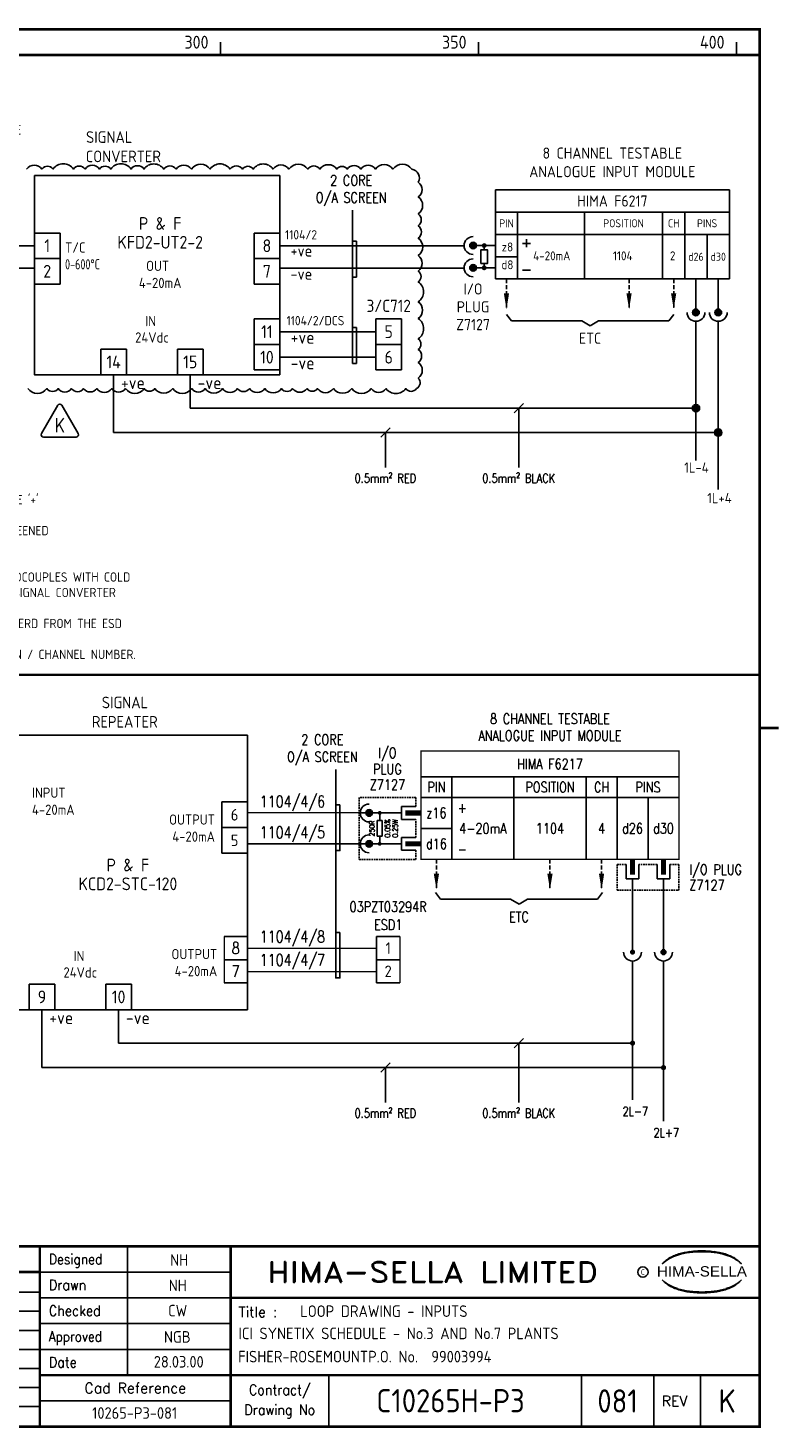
# Model space of a CAD drawing. Extents: x 14 to 408, y 0 to 275.
# Tile 2 of 2: x 263 to 408, y 0 to 272. Entities that reach past the tile are written whole.
import ezdxf
from ezdxf.enums import TextEntityAlignment as Align

# ---------------------------------------------------------------- set-up
doc = ezdxf.new("R2010")
doc.units = 0
doc.header["$LTSCALE"] = 0.25
doc.header["$MEASUREMENT"] = 0
doc.linetypes.add('HIDDEN2', pattern=[4.7625, 3.175, -1.5875])
doc.layers.get('0').update_dxf_attribs({"color": 41, "linetype": 'CONTINUOUS'})
for name, color, linetype in [('00-DRG_FRAME', 12, 'CONTINUOUS'), ('01-DRAW', 7, 'CONTINUOUS'), ('02-TEXT', 2, 'CONTINUOUS'), ('051-TEXT', 2, 'CONTINUOUS'), ('117-TEXT', 2, 'CONTINUOUS'), ('DES', 2, 'CONTINUOUS'), ('DIM', 3, 'CONTINUOUS'), ('LAB', 2, 'CONTINUOUS'), ('RACK', 2, 'CONTINUOUS'), ('SLOT', 2, 'CONTINUOUS'), ('SNA', 2, 'CONTINUOUS'), ('TEXT', 2, 'CONTINUOUS'), ('TPOL', 3, 'CONTINUOUS'), ('XR_FUNCTION', 2, 'CONTINUOUS'), ('XR_MAIN', 2, 'CONTINUOUS')]:
    doc.layers.add(name, color=color, linetype=linetype)
doc.styles.add('ARIAL', font='arial.ttf', dxfattribs={"height": 2.5})
doc.styles.add('CROSSREF', font='romans.shx', dxfattribs={"width": 0.8, "height": 2})
doc.styles.add('FUNCTION', font='ROMANS.shx', dxfattribs={"width": 0.8, "height": 2.5})
doc.styles.add('ISO', font='iso.shx')
doc.styles.add('PINS', font='romans.shx', dxfattribs={"width": 0.8, "height": 2})
doc.styles.add('RACK', font='ROMANS.shx', dxfattribs={"width": 0.8, "height": 2.5})
doc.styles.add('ROMAND', font='ROMAND')
doc.styles.add('ROMANS', font='romans.shx', dxfattribs={"width": 0.8})
doc.styles.add('SLOT', font='romans.shx', dxfattribs={"width": 0.8, "height": 2})
doc.styles.add('SYMBOL', font='romans.shx', dxfattribs={"width": 0.8})

# ---------------------------------------------------------------- blocks, each defined once
blk = doc.blocks.new('A3-REVA')
at = {"layer": '051-TEXT', "style": 'ISO'}
for tag, p in [('DESIGNED', (292.01, 31.7)), ('A', (117.73, 27.28)), ('DES', (127.73, 27.28)), ('DRN', (137.73, 27.28)), ('CHKD', (147.73, 27.28)), ('APPD', (157.73, 27.28)), ('DATE', (256, 27.28)), ('DRAWN', (291.72, 26.77)), ('CHECKED', (291.72, 21.89)), ('APPD', (291.65, 16.79)), ('DATE', (291.92, 11.96))]:
    blk.add_attdef(tag, text='', height=2.25, dxfattribs=at).set_placement(p, align=Align.CENTER)
blk.add_attdef('DESCRIPTION', (165.03, 27.28), '', height=2.25, dxfattribs=at)
blk = doc.blocks.new('A3-TITLE')
at = {"layer": '051-TEXT', "style": 'ISO'}
blk.add_attdef('TITLE_1', (315.46, 21.78), '', height=2.25, dxfattribs=at)
for tag, p in [('DRGNO', (376.96, 3.24)), ('REV.', (398.2, 3.24))]:
    blk.add_attdef(tag, text='', height=4.5, dxfattribs=at).set_placement(p, align=Align.CENTER)
blk = doc.blocks.new('DOT')
for radius in [0.75, 0.65, 0.55, 0.45, 0.35, 0.25, 0.15, 0.05]:
    blk.add_circle((0, 0), radius)
blk = doc.blocks.new('A3-CONTRACT')
at = {"layer": '051-TEXT', "color": 41, "style": 'ISO'}
for tag, height, p in [('SCALE', 2.25, (106.71, 31.82)), ('DIMS', 2.25, (106.71, 26.8)), ('CONTRACT', 4.5, (344.94, 3.1)), ('CAD-REF', 2.25, (283.73, 1.84))]:
    blk.add_attdef(tag, text='', height=height, dxfattribs=at).set_placement(p, align=Align.CENTER)
for tag, p in [('TITLE_2', (303.86, 17.28)), ('TITLE_3', (303.79, 12.78))]:
    blk.add_attdef(tag, p, '', height=2.25, dxfattribs=at)
blk = doc.blocks.new('F6217-04')
for p, q in [((50, 7), (0, 7)), ((6, 7), (6, -9)), ((18, 7), (18, -9)), ((32, 7), (32, -9)), ((38, 7), (38, -9)), ((50, 3), (0, 3)), ((44, 3), (44, -9)), ((-3.75, 0), (-12, 0)), ((-8, 0), (-8, -1.5)), ((-3.75, 1.25), (-3.75, -1.25)), ((-1, 1.25), (-3.75, 1.25)), ((-8.5, -4.5), (-8.5, -1.5)), ((-8.5, -1.5), (-7.5, -1.5)), ((-7.5, -1.5), (-7.5, -4.5)), ((-3.75, -1.25), (-1, -1.25)), ((-7.5, -4.5), (-8.5, -4.5)), ((-8, -4.5), (-8, -6)), ((-3.75, -4.75), (-3.75, -7.25)), ((-1, -4.75), (-3.75, -4.75)), ((6, -3), (0, -3)), ((-3.75, -6), (-12, -6)), ((-3.75, -7.25), (-1, -7.25)), ((39.75, -10), (39.75, -12.75)), ((42.25, -12.75), (42.25, -10)), ((45.75, -10), (45.75, -12.75)), ((48.25, -12.75), (48.25, -10)), ((39.75, -12.75), (42.25, -12.75)), ((41, -12.75), (41, -15)), ((45.75, -12.75), (48.25, -12.75)), ((47, -12.75), (47, -15))]:
    blk.add_line(p, q)
at = {"const_width": 0.3}
blk.add_lwpolyline([(50, -9), (0, -9), (0, 12), (50, 12)], close=True, dxfattribs=at)
at = {"color": 3, "linetype": 'HIDDEN2', "ltscale": 0.4}
for points in [[(-1, 1.25), (-1, 3), (-12, 3), (-12, -9), (-1, -9), (-1, -7.25)], [(-1, -4.75), (-1, -1.25)], [(39.75, -10), (38, -10), (38, -15), (50, -15), (50, -10), (48.25, -10)], [(45.75, -10), (42.25, -10)]]:
    blk.add_lwpolyline(points, dxfattribs=at)
at = {"const_width": 0.375}
for points in [[(-8.19, 0, 1), (-7.81, 0, 1)], [(-8.19, -6, 1), (-7.81, -6, 1)]]:
    blk.add_lwpolyline(points, format="xyb", close=True, dxfattribs=at)
blk.add_lwpolyline([(-3, 0, 1, 1, 0), (0, 0, 0.5, 0.5, 0)], format="xyseb")
at = {"const_width": 1}
for points in [[(-3, -6), (0, -6)], [(41, -12), (41, -9)], [(47, -12), (47, -9)]]:
    blk.add_lwpolyline(points, dxfattribs=at)
at = {"layer": 'DES', "style": 'PINS', "width": 0.8, "flags": 1}
blk.add_attdef('DES1', (53, 6), '', height=1.5, dxfattribs=at)
at = {"layer": 'LAB', "style": 'PINS', "width": 0.8, "flags": 1}
blk.add_attdef('LAB1', text='', height=1.5, dxfattribs=at).set_placement((53, -5.5), align=Align.MIDDLE_LEFT)
at = {"layer": 'RACK', "style": 'RACK', "width": 0.8}
blk.add_attdef('SLOT', text='', height=2, dxfattribs=at).set_placement((25, -3), align=Align.MIDDLE)
at = {"layer": 'SLOT', "style": 'SLOT', "width": 0.8}
blk.add_attdef('ADD1', text='', height=2, dxfattribs=at).set_placement((35, -3), align=Align.MIDDLE)
at = {"layer": 'SNA', "style": 'SYMBOL', "width": 0.8, "flags": 1}
blk.add_attdef('SNA', (53, 0), '', height=1.5, dxfattribs=at)
at = {"layer": 'TEXT', "style": 'ROMANS', "width": 0.8}
for s, p in [('8 CHANNEL TESTABLE', (25, 17.25)), ('ANALOGUE INPUT MODULE', (25, 14))]:
    blk.add_text(s, height=2, dxfattribs=at).set_placement(p, align=Align.CENTER)
for s, p in [('I/O', (-6.5, 11.5)), ('PLUG', (-6.5, 8.5)), ('HIMA F6217', (25, 9.5)), ('Z7127', (-6.5, 5.5)), ('PIN', (3, 5)), ('POSITION', (25, 5)), ('CH', (35, 5)), ('PINS', (44, 5)), ('z16', (3, 0)), ('+', (8, 1)), ('d26', (41, -3)), ('d30', (47, -3)), ('d16', (3, -6)), ('-', (8, -7))]:
    blk.add_text(s, height=2, dxfattribs=at).set_placement(p, align=Align.MIDDLE)
at = {"layer": 'TEXT', "color": 3, "style": 'ROMANS', "width": 0.8}
for s, p in [('250R', (-9.5, -3)), ('0.05%', (-6.5, -3)), ('0.25W', (-5, -3))]:
    blk.add_text(s, height=1, rotation=90, dxfattribs=at).set_placement(p, align=Align.MIDDLE)
at = {"layer": 'TEXT', "style": 'ROMANS', "width": 0.8}
for s, p in [('I/O PLUG', (52, -11)), ('Z7127', (52, -14))]:
    blk.add_text(s, height=2, dxfattribs=at).set_placement(p, align=Align.MIDDLE_LEFT)
at = {"layer": 'TEXT', "style": 'RACK', "width": 0.8}
blk.add_attdef('SIGNAL', text='', height=2, dxfattribs=at).set_placement((12, -3), align=Align.MIDDLE)
at = {"layer": 'TPOL', "style": 'PINS', "width": 0.8, "flags": 1}
for tag, p in [('CN2', (-12, 0)), ('CN3', (-12, -6))]:
    blk.add_attdef(tag, text='', height=1, dxfattribs=at).set_placement(p, align=Align.MIDDLE_LEFT)
at = {"layer": 'TPOL', "color": 2, "style": 'PINS', "width": 0.8}
blk.add_attdef('CN1', text='', height=2, dxfattribs=at).set_placement((3, 0), align=Align.MIDDLE)
at = {"layer": 'TPOL', "style": 'PINS', "width": 0.8, "flags": 1}
for tag, p in [('CN4', (41, -15)), ('CN5', (47, -15))]:
    blk.add_attdef(tag, text='', height=1, dxfattribs=at).set_placement(p, align=Align.BOTTOM_CENTER)
at = {"layer": 'XR_FUNCTION', "style": 'FUNCTION', "width": 0.8, "flags": 1}
blk.add_attdef('XR_FUNCTION', (53, 2), '', height=1.5, dxfattribs=at)
at = {"layer": 'XR_MAIN', "style": 'CROSSREF', "width": 0.8, "flags": 1}
blk.add_attdef('XR_MAIN', (53, -4), '', height=1.5, dxfattribs=at)

msp = doc.modelspace()

# ---------------------------------------------------------------- linework, layer by layer
at = {"color": 6}
msp.add_lwpolyline([(262.43, 244.39, -0.520567), (265.42, 244.39, -0.520567), (267.56, 244.39, -0.520567), (271.52, 244.39, -0.520567), (273.76, 244.39, -0.520567), (276.56, 244.39, -0.520567), (278.75, 244.39, -0.520567), (282.67, 244.39, -0.520567), (285.19, 244.39, -0.520567), (289, 244.39, -0.520567), (291.42, 244.39, -0.520567), (294.38, 244.39, -0.520567), (297.99, 244.39, -0.520567), (301.85, 244.39, -0.520567), (304.29, 244.39, -0.520567), (306.37, 244.39, -0.520567), (310.18, 244.39, -0.520567), (313.27, 244.39, -0.520567), (316.93, 244.39, -0.520567), (319.28, 244.39, -0.520567), (322.55, 244.39, -0.520567), (324.58, 244.39, -0.520567), (327.21, 244.39, -0.520567), (330.04, 244.39, -0.520567), (333.43, 244.39, -0.520567), (337.09, 244.39, -0.520567), (338.33, 241.83, -0.520567), (338.33, 238.98, -0.520567), (338.33, 235.69, -0.520567), (338.33, 233.41, -0.520567), (338.33, 230.98, -0.520567), (338.33, 227.61, -0.520567), (338.33, 224.62, -0.520567), (338.33, 222.52, -0.520567), (338.33, 218.63, -0.520567), (338.33, 215.42, -0.520567), (338.33, 211.45, -0.520567), (338.33, 209.42, -0.520567), (338.33, 206.89, -0.520567), (338.33, 203.86, -0.520567), (337.99, 201.83, -0.520567), (335.9, 201.83, -0.520567), (332.1, 201.83, -0.520567), (329.22, 201.83, -0.520567), (325.45, 201.83, -0.520567), (321.9, 201.83, -0.520567), (318.8, 201.83, -0.520567), (316.78, 201.83, -0.520567), (313.99, 201.83, -0.520567), (311.83, 201.83, -0.520567), (308.61, 201.83, -0.520567), (305.61, 201.83, -0.520567), (303.31, 201.83, -0.520567), (300.4, 201.83, -0.520567), (297.03, 201.83, -0.520567), (294.44, 201.83, -0.520567), (290.76, 201.83, -0.520567), (287.26, 201.83, -0.520567), (285.23, 201.83, -0.520567), (281.61, 201.83, -0.520567), (278.94, 201.83, -0.520567), (276.04, 201.83, -0.520567), (273.49, 201.83, -0.520567), (271.15, 201.83, -0.520567), (268.57, 201.83, -0.520567), (266.36, 201.83, -0.520567), (262.69, 201.83, -0.520567)], format="xyb", dxfattribs=at)
at = {"layer": '00-DRG_FRAME'}
for p, q in [((300, 266.5), (300, 269)), ((350, 266.5), (350, 269)), ((400, 266.5), (400, 269)), ((282, 35.5), (282, 10.5)), ((265, 30.5), (302, 30.5)), ((265, 26.59), (112.7, 26.59)), ((302, 25.5), (265, 25.5)), ((265, 22.89), (112.7, 22.89)), ((265, 19.19), (112.7, 19.19)), ((265, 20.5), (302, 20.5)), ((265, 15.49), (112.7, 15.49)), ((302, 15.5), (265, 15.5)), ((265, 11.79), (112.7, 11.79)), ((321, 10.5), (321, 0.5)), ((370, 10.5), (370, 0.5)), ((384, 0.5), (384, 10.5)), ((393, 10.5), (393, 0.5)), ((265, 8.09), (112.7, 8.09)), ((302, 5.5), (265, 5.5)), ((265, 4.39), (112.7, 4.39))]:
    msp.add_line(p, q, dxfattribs=at)
at = {"layer": '00-DRG_FRAME', "color": 0}
for p, q in [((335.08, 215.34), (335.08, 205.44)), ((311.48, 212.86), (330.13, 212.86)), ((311.48, 207.91), (330.13, 207.91)), ((279.3, 193.29), (279.3, 204.52)), ((294.15, 198.04), (294.15, 204.52)), ((265.42, 70.14), (265.42, 81.37)), ((280.27, 74.89), (280.27, 81.37))]:
    msp.add_line(p, q, dxfattribs=at)
at = {"layer": '00-DRG_FRAME', "const_width": 0.5}
msp.add_lwpolyline([(14.5, 0.5), (404.5, 0.5), (404.5, 271.5), (14.5, 271.5)], close=True, dxfattribs=at)
for points in [[(14.5, 266.5), (404.5, 266.5)], [(14.5, 146.31), (404.5, 146.31)], [(404.5, 136), (408.18, 136)], [(404.5, 35.5), (14.5, 35.5)], [(265, 35.5), (265, 0.5)], [(302, 0.5), (302, 35.5)], [(265, 30.5), (72.5, 30.5)], [(404.5, 25.5), (302, 25.5)], [(265, 10.5), (404.5, 10.5)]]:
    msp.add_lwpolyline(points, dxfattribs=at)
at = {"layer": '00-DRG_FRAME', "color": 3}
msp.add_circle((381.88, 30.5), 1, dxfattribs=at)
for centre, radius, start, end in [((390.6, 26.83), 7.24, 106.0532, 133.5024), ((390.11, 28.1), 5.98, 122.244, 131.6154), ((389.75, 28.78), 5.21, 111.8206, 122.8668), ((391.78, 24.7), 9.76, 107.5931, 113.9452), ((393.1, 18.5), 15.94, 89.2698, 106.3911), ((392.1, 23.52), 10.99, 96.0146, 107.3203), ((393.29, 16.31), 18.28, 92.8917, 97.3734), ((393.24, 18.86), 15.73, 89.7805, 93.1738), ((393.36, 18.86), 15.73, 86.8262, 90.2195), ((393.51, 18.5), 15.94, 73.6089, 90.7302), ((393.31, 16.31), 18.28, 82.6266, 87.1083), ((394.51, 23.52), 10.99, 72.6797, 83.9854), ((394.83, 24.7), 9.76, 66.0548, 72.4069), ((396, 26.83), 7.24, 46.4976, 73.9468), ((396.85, 28.78), 5.21, 57.1332, 68.1794), ((396.49, 28.1), 5.98, 48.3846, 57.756), ((390.88, 27.01), 7.3, 130.419, 136.057), ((395.73, 27.01), 7.3, 43.943, 49.581), ((390.88, 34.04), 7.3, 223.943, 229.581), ((390.6, 34.23), 7.24, 226.4976, 253.9468), ((390.11, 32.96), 5.98, 228.3846, 237.756), ((389.75, 32.28), 5.21, 237.1332, 248.1794), ((391.78, 36.36), 9.76, 246.0548, 252.4069), ((393.1, 42.56), 15.94, 253.6089, 270.7302), ((393.51, 42.56), 15.94, 269.2698, 286.3911), ((394.83, 36.36), 9.76, 287.5931, 293.9452), ((396, 34.23), 7.24, 286.0532, 313.5024), ((396.85, 32.28), 5.21, 291.8206, 302.8668), ((396.49, 32.96), 5.98, 302.244, 311.6154), ((395.73, 34.04), 7.3, 310.419, 316.057), ((392.1, 37.54), 10.99, 252.6797, 263.9854), ((393.29, 44.75), 18.28, 262.6266, 267.1083), ((393.24, 42.19), 15.73, 266.8262, 270.2195), ((393.36, 42.19), 15.73, 269.7805, 273.1738), ((393.31, 44.75), 18.28, 272.8917, 277.3734), ((394.51, 37.54), 10.99, 276.0146, 287.3203)]:
    msp.add_arc(centre, radius, start, end, dxfattribs=at)
at = {"layer": '01-DRAW'}
for p, q in [((353.27, 240.36), (353.27, 223.08)), ((398.63, 240.36), (353.27, 240.36)), ((398.63, 240.36), (398.63, 223.08)), ((353.27, 236.04), (398.63, 236.04)), ((357.59, 236.04), (357.59, 223.08)), ((370.55, 236.04), (370.55, 223.08)), ((385.67, 223.08), (385.67, 236.04)), ((389.99, 223.08), (389.99, 236.04)), ((263.96, 231.99), (268.91, 231.99)), ((311.48, 231.99), (306.53, 231.99)), ((353.27, 231.72), (398.63, 231.72)), ((394.31, 223.08), (394.31, 231.72)), ((239.37, 229.52), (263.96, 229.52)), ((311.48, 229.52), (347.25, 229.52)), ((348.95, 229.56), (353.27, 229.56)), ((351.11, 229.56), (351.11, 228.7)), ((358.54, 229.99), (360.09, 229.99)), ((359.32, 230.77), (359.32, 229.22)), ((263.96, 227.04), (268.91, 227.04)), ((311.48, 227.04), (306.53, 227.04)), ((311.48, 227.04), (306.53, 227.04)), ((351.11, 226.11), (351.11, 225.24)), ((353.27, 227.4), (357.59, 227.4)), ((239.37, 225.2), (263.96, 225.2)), ((311.48, 225.2), (347.25, 225.2)), ((348.95, 225.24), (353.27, 225.24)), ((353.27, 223.08), (398.63, 223.08)), ((358.54, 224.81), (360.09, 224.81)), ((392.15, 223.08), (392.15, 216.6)), ((396.47, 223.08), (396.47, 216.6)), ((263.96, 222.09), (268.91, 222.09)), ((311.48, 222.09), (306.53, 222.09)), ((311.48, 215.34), (306.53, 215.34)), ((335.08, 215.34), (330.13, 215.34)), ((355.43, 216.22), (356.4, 214.93)), ((356.4, 214.93), (370.01, 214.93)), ((370.01, 214.93), (371.63, 213.96)), ((373.25, 214.93), (371.63, 213.96)), ((386.86, 214.93), (373.25, 214.93)), ((387.83, 216.22), (386.86, 214.93)), ((392.15, 214.87), (392.15, 187.9)), ((396.47, 214.87), (396.47, 182.26)), ((276.83, 204.52), (276.83, 209.47)), ((281.78, 204.52), (281.78, 209.47)), ((291.68, 204.52), (291.68, 209.47)), ((296.63, 204.52), (296.63, 209.47)), ((311.48, 210.39), (306.53, 210.39)), ((311.48, 210.39), (306.53, 210.39)), ((335.08, 210.39), (330.13, 210.39)), ((335.08, 210.39), (330.13, 210.39)), ((311.48, 205.44), (306.53, 205.44)), ((335.08, 205.44), (330.13, 205.44)), ((392.15, 198.04), (294.15, 198.04)), ((279.3, 193.29), (396.47, 193.29)), ((305.22, 121.65), (300.27, 121.65)), ((305.22, 116.7), (300.27, 116.7)), ((305.22, 116.7), (300.27, 116.7)), ((305.22, 111.75), (300.27, 111.75)), ((326.86, 113.53), (305.22, 113.53)), ((341.66, 104.08), (342.63, 102.79)), ((374.06, 104.08), (373.09, 102.79)), ((379.86, 104.53), (379.86, 92.54)), ((385.86, 104.53), (385.86, 92.54)), ((385.86, 104.53), (385.86, 92.54)), ((342.63, 102.79), (356.24, 102.79)), ((356.24, 102.79), (357.86, 101.82)), ((359.48, 102.79), (357.86, 101.82)), ((373.09, 102.79), (359.48, 102.79)), ((300.72, 95.56), (305.22, 95.56)), ((334.75, 95.56), (330.25, 95.56)), ((300.72, 91.06), (305.22, 91.06)), ((300.72, 91.06), (305.22, 91.06)), ((334.75, 91.06), (330.25, 91.06)), ((334.75, 91.06), (330.25, 91.06)), ((379.86, 90.81), (379.86, 63.92)), ((385.86, 90.81), (385.86, 59.76)), ((385.86, 90.81), (385.86, 59.76)), ((262.94, 81.37), (262.94, 86.32)), ((267.89, 81.37), (267.89, 86.32)), ((277.79, 81.37), (277.79, 86.32)), ((282.74, 81.37), (282.74, 86.32)), ((300.72, 86.56), (305.22, 86.56)), ((300.72, 86.56), (305.22, 86.56)), ((334.75, 86.56), (330.25, 86.56)), ((379.86, 74.89), (280.27, 74.89)), ((265.42, 70.14), (385.86, 70.14))]:
    msp.add_line(p, q, dxfattribs=at)
at = {"layer": '01-DRAW', "linetype": 'HIDDEN2'}
for p, q in [((355.43, 223.08), (355.43, 217.25)), ((379.19, 223.08), (379.19, 217.25)), ((387.83, 223.08), (387.83, 217.25)), ((341.86, 110.53), (341.86, 104.7)), ((363.86, 110.53), (363.86, 104.7)), ((373.86, 110.53), (373.86, 104.7))]:
    msp.add_line(p, q, dxfattribs=at)
at = {"layer": '01-DRAW', "lineweight": 5}
for p, q in [((326.86, 119.53), (305.22, 119.53)), ((300.72, 95.56), (300.72, 86.56))]:
    msp.add_line(p, q, dxfattribs=at)
at = {"layer": '01-DRAW', "color": 7, "lineweight": 5}
for p, q in [((334.75, 95.56), (334.75, 86.56)), ((305.22, 93.31), (330.25, 93.31)), ((305.22, 88.81), (330.25, 88.81))]:
    msp.add_line(p, q, dxfattribs=at)
at = {"layer": '01-DRAW'}
for points in [[(263.96, 243.13), (311.48, 243.13), (311.48, 204.52), (263.96, 204.52)], [(350.46, 226.11), (351.76, 226.11), (351.76, 228.7), (350.46, 228.7)], [(257.7, 134.61), (305.22, 134.61), (305.22, 81.37), (257.7, 81.37)]]:
    msp.add_lwpolyline(points, close=True, dxfattribs=at)
for points in [[(268.91, 227.04), (268.91, 231.99)], [(306.53, 227.04), (306.53, 231.99)], [(268.91, 222.09), (268.91, 227.04)], [(306.53, 222.09), (306.53, 227.04)], [(306.53, 210.39), (306.53, 215.34)], [(330.13, 210.39), (330.13, 215.34)], [(281.78, 209.47), (276.83, 209.47)], [(296.63, 209.47), (291.68, 209.47)], [(306.53, 205.44), (306.53, 210.39)], [(330.13, 205.44), (330.13, 210.39)], [(300.27, 116.7), (300.27, 121.65)], [(300.27, 111.75), (300.27, 116.7)], [(305.22, 86.56), (305.22, 95.56)], [(330.25, 95.56), (330.25, 91.06)], [(330.25, 91.06), (330.25, 86.56)], [(267.89, 86.32), (262.94, 86.32)], [(282.74, 86.32), (277.79, 86.32)]]:
    msp.add_lwpolyline(points, dxfattribs=at)
msp.add_lwpolyline([(268.47, 198.59), (265.31, 193.11, 0.57735), (265.7, 192.43), (272.03, 192.43, 0.57735), (272.42, 193.11), (269.26, 198.59, 0.57735)], format="xyb", close=True, dxfattribs=at)
at = {"layer": '01-DRAW', "const_width": 0.5}
for points in [[(379.61, 92.54, 1), (380.11, 92.54, 1)], [(385.61, 92.54, 1), (386.11, 92.54, 1)], [(379.61, 74.89, 1), (380.11, 74.89, 1)], [(385.61, 70.14, 1), (386.11, 70.14, 1)]]:
    msp.add_lwpolyline(points, format="xyb", close=True, dxfattribs=at)
at = {"layer": '01-DRAW'}
for centre, radius in [((348.95, 229.56), 0.648), ((348.95, 229.56), 0.562), ((348.95, 229.56), 0.475), ((348.95, 229.56), 0.389), ((348.95, 229.56), 0.302), ((348.95, 229.56), 0.216), ((348.95, 229.56), 0.13), ((348.95, 229.56), 0.0432), ((348.95, 225.24), 0.648), ((348.95, 225.24), 0.562), ((348.95, 225.24), 0.475), ((348.95, 225.24), 0.389), ((348.95, 225.24), 0.302), ((348.95, 225.24), 0.216), ((348.95, 225.24), 0.13), ((348.95, 225.24), 0.0432), ((392.15, 216.6), 0.648), ((396.47, 216.6), 0.648), ((392.15, 216.6), 0.562), ((392.15, 216.6), 0.475), ((392.15, 216.6), 0.389), ((392.15, 216.6), 0.302), ((392.15, 216.6), 0.216), ((392.15, 216.6), 0.13), ((392.15, 216.6), 0.0432), ((396.47, 216.6), 0.562), ((396.47, 216.6), 0.475), ((396.47, 216.6), 0.389), ((396.47, 216.6), 0.302), ((396.47, 216.6), 0.216), ((396.47, 216.6), 0.13), ((396.47, 216.6), 0.0432), ((328.81, 119.53), 0.648), ((328.81, 119.53), 0.562), ((328.81, 119.53), 0.475), ((328.81, 119.53), 0.389), ((328.81, 119.53), 0.302), ((328.81, 119.53), 0.216), ((328.81, 119.53), 0.13), ((328.81, 119.53), 0.0432), ((328.81, 113.53), 0.648), ((328.81, 113.53), 0.562), ((328.81, 113.53), 0.475), ((328.81, 113.53), 0.389), ((328.81, 113.53), 0.302), ((385.86, 92.54), 0.475), ((385.86, 92.54), 0.389), ((385.86, 92.54), 0.302), ((385.86, 92.54), 0.216), ((385.86, 92.54), 0.13), ((385.86, 92.54), 0.0432)]:
    msp.add_circle(centre, radius, dxfattribs=at)
for centre, start, end in [((348.95, 229.56), 90, 270), ((348.95, 225.24), 90, 270), ((392.15, 216.6), 180, 0), ((396.47, 216.6), 180, 0), ((328.81, 119.53), 90, 270), ((328.81, 113.53), 90, 270), ((379.86, 92.54), 180, 0), ((385.86, 92.54), 180, 0), ((385.86, 92.54), 180, 0)]:
    msp.add_arc(centre, 1.73, start, end, dxfattribs=at)
for points in [[(355.93, 220.27), (354.92, 220.27), (355.43, 217.25)], [(379.69, 220.27), (378.68, 220.27), (379.19, 217.25)], [(388.33, 220.27), (387.32, 220.27), (387.83, 217.25)], [(342.36, 107.72), (341.35, 107.72), (341.86, 104.7)], [(364.36, 107.72), (363.35, 107.72), (363.86, 104.7)], [(374.36, 107.72), (373.35, 107.72), (373.86, 104.7)]]:
    msp.add_solid(points, dxfattribs=at)
at = {"layer": 'DIM'}
for p, q in [((325.56, 206.7), (325.56, 236.43)), ((325.56, 230.4), (326.38, 230.4)), ((326.38, 223.4), (326.38, 230.4)), ((325.56, 223.4), (326.38, 223.4)), ((325.56, 213.7), (326.38, 213.7)), ((326.38, 206.7), (326.38, 213.7)), ((325.56, 206.7), (326.38, 206.7)), ((356.9, 197.14), (358.7, 198.94)), ((357.8, 186.52), (357.8, 198.04)), ((331.06, 192.39), (332.86, 194.19)), ((331.96, 186.52), (331.96, 193.29)), ((322.33, 118.91), (322.33, 127.97)), ((322.33, 96.37), (322.33, 112.24)), ((356.9, 73.99), (358.7, 75.79)), ((357.8, 63.37), (357.8, 74.89)), ((331.06, 69.24), (332.86, 71.04)), ((331.96, 63.37), (331.96, 70.14))]:
    msp.add_line(p, q, dxfattribs=at)
for points in [[(323.16, 121.1), (322.33, 121.1), (322.33, 112.24), (323.16, 112.24)], [(323.16, 96.37), (322.33, 96.37), (322.33, 87.52), (323.16, 87.52)]]:
    msp.add_lwpolyline(points, close=True, dxfattribs=at)

# ---------------------------------------------------------------- block references
at = {"layer": '00-DRG_FRAME'}
for name, p, values in [('A3-CONTRACT', (-0.35, 0.19), {'TITLE_2': 'ICI SYNETIX SCHEDULE - No.3 AND No.7 PLANTS', 'TITLE_3': 'FISHER-ROSEMOUNTP.O. No.  99003994', 'CAD-REF': '10265-P3-081', 'CONTRACT': 'C10265H-P3', 'SCALE': 'N/A', 'DIMS': 'N/A'}), ('A3-TITLE', (0, 0), {'TITLE_1': 'LOOP DRAWING - INPUTS', 'DRGNO': '081', 'REV.': 'K'})]:
    msp.add_blockref(name, p, dxfattribs=at).add_auto_attribs(values)
ref = msp.add_blockref('A3-REVA', (0, 0), dxfattribs=at)
ref.add_attrib('A', 'C', dxfattribs={"layer": '051-TEXT', "height": 2.25, "style": 'ISO'}).set_placement((117.73, 27.28), align=Align.CENTER)
ref.add_attrib('DES', 'NA', dxfattribs={"layer": '051-TEXT', "height": 2.25, "style": 'ISO'}).set_placement((127.73, 27.28), align=Align.CENTER)
ref.add_attrib('DRN', 'NA', dxfattribs={"layer": '051-TEXT', "height": 2.25, "style": 'ISO'}).set_placement((137.73, 27.28), align=Align.CENTER)
ref.add_attrib('CHKD', 'CW', dxfattribs={"layer": '051-TEXT', "height": 2.25, "style": 'ISO'}).set_placement((147.73, 27.28), align=Align.CENTER)
ref.add_attrib('APPD', 'NGB', dxfattribs={"layer": '051-TEXT', "height": 2.25, "style": 'ISO'}).set_placement((157.73, 27.28), align=Align.CENTER)
ref.add_attrib('DESCRIPTION', 'AS BUILT.', (165.03, 27.28), dxfattribs={"layer": '051-TEXT', "height": 2.25, "style": 'ISO'})
ref.add_attrib('DATE', '06.06.00', dxfattribs={"layer": '051-TEXT', "height": 2.25, "style": 'ISO'}).set_placement((256, 27.28), align=Align.CENTER)
ref.add_attrib('DESIGNED', 'NH', dxfattribs={"layer": '051-TEXT', "height": 2.25, "style": 'ISO'}).set_placement((292.01, 31.7), align=Align.CENTER)
ref.add_attrib('DRAWN', 'NH', dxfattribs={"layer": '051-TEXT', "height": 2.25, "style": 'ISO'}).set_placement((291.72, 26.77), align=Align.CENTER)
ref.add_attrib('CHECKED', 'CW', dxfattribs={"layer": '051-TEXT', "height": 2.25, "style": 'ISO'}).set_placement((291.72, 21.89), align=Align.CENTER)
ref.add_attrib('APPD', 'NGB', dxfattribs={"layer": '051-TEXT', "height": 2.25, "style": 'ISO'}).set_placement((291.65, 16.79), align=Align.CENTER)
ref.add_attrib('DATE', '28.03.00', dxfattribs={"layer": '051-TEXT', "height": 2.25, "style": 'ISO'}).set_placement((291.92, 11.96), align=Align.CENTER)
at = {"layer": '01-DRAW'}
for p, xscale, yscale, zscale in [((351.11, 229.56), 0.4320000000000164, 0.4320000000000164, 0.4320000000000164), ((351.11, 225.24), 0.4320000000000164, 0.4320000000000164, 0.4320000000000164), ((392.15, 198.03), 0.9504000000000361, 0.9504000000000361, 0.9504000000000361), ((396.47, 193.29), 0.9504000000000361, 0.9504000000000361, 0.9504000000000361)]:
    msp.add_blockref('DOT', p, dxfattribs=dict(at, xscale=xscale, yscale=yscale, zscale=zscale))
at = {"layer": '01-DRAW', "color": 0}
msp.add_blockref('F6217-04', (338.86, 119.53), dxfattribs=at).add_auto_attribs({'CN1': 'z16', 'ADD1': '4', 'SIGNAL': '4-20mA', 'SLOT': '1104'})

# ---------------------------------------------------------------- texts
at = {"layer": '00-DRG_FRAME', "style": 'ISO'}
for s, p in [('300', (297.69, 267.75)), ('350', (347.69, 267.75)), ('400', (397.69, 267.75))]:
    msp.add_text(s, height=2.5, dxfattribs=at).set_placement(p, align=Align.RIGHT)
at = {"layer": '00-DRG_FRAME', "color": 4, "style": 'ROMAND'}
for s, width, p in [('Designed', 0.87, (266.75, 32)), ('Drawn', 0.9, (266.75, 27)), ('Checked', 0.9, (266.75, 22)), ('Approved', 0.85, (266.75, 17)), ('Date', 0.9, (266.75, 12))]:
    msp.add_text(s, height=2, dxfattribs=dict(at, width=width)).set_placement(p)
at = {"layer": '00-DRG_FRAME', "style": 'ROMAND', "width": 1.15}
msp.add_text('HIMA-SELLA LIMITED', height=4, dxfattribs=at).set_placement((341.1, 30.5), align=Align.MIDDLE)
at = {"layer": '00-DRG_FRAME', "color": 3, "style": 'ISO', "width": 0.9}
msp.add_text('C', height=1, dxfattribs=at).set_placement((381.84, 30), align=Align.CENTER)
at = {"layer": '00-DRG_FRAME', "style": 'ARIAL', "width": 1.05}
msp.add_text('HIMA-SELLA', height=2, dxfattribs=at).set_placement((393.3, 29.63), align=Align.CENTER)
at = {"layer": '00-DRG_FRAME', "color": 4, "style": 'ROMAND'}
msp.add_text('Title :', height=2, dxfattribs=at).set_placement((303.5, 21.75))
for s, p in [('Cad Reference', (283.5, 8)), ('REV', (388, 5.5))]:
    msp.add_text(s, height=2, dxfattribs=at).set_placement(p, align=Align.MIDDLE)
at = {"layer": '00-DRG_FRAME', "color": 4, "style": 'ROMAND', "width": 0.9}
for s, p in [('Contract/', (311.5, 7.5)), ('Drawing No', (311.5, 3.5))]:
    msp.add_text(s, height=2, dxfattribs=at).set_placement(p, align=Align.MIDDLE)
at = {"layer": '01-DRAW', "style": 'ISO'}
for s, height, p in [('TYPE K THERMOCOUPLE', 1.8, (249.23, 251.08)), ('8 CHANNEL TESTABLE', 2.16, (375.95, 246.41)), ('ANALOGUE INPUT MODULE', 2.16, (375.95, 242.81)), ('HIMA F6217', 2.16, (375.95, 237.12)), ('P & F', 2.475, (288.32, 232.6)), ('PIN', 1.555, (355.43, 233.1)), ('POSITION', 1.555, (378.11, 233.1)), ('CH', 1.555, (387.83, 233.1)), ('PINS', 1.555, (394.31, 233.1)), ('KFD2-UT2-2', 2.475, (288.32, 228.96)), ('1104/2', 1.8, (315.62, 230.75)), ('z8', 1.728, (355.61, 228.42)), ('4-20mA', 1.728, (364.21, 226.7)), ('1104', 1.728, (377.96, 226.7)), ('2', 1.73, (387.64, 226.7)), ('d26', 1.555, (392.15, 226.62)), ('d30', 1.555, (396.47, 226.62)), ('OUT', 1.98, (287.83, 224.63)), ('d8', 1.728, (355.61, 224.97)), ('4-20mA', 1.98, (288.32, 221.33)), ('I/O', 2.16, (348.95, 220.06)), ('3/C712', 2.376, (332.61, 216.68)), ('PLUG', 2.16, (348.95, 216.6)), ('1104/2/DCS', 1.8, (318.41, 214.1)), ('Z7127', 2.16, (348.95, 213.15)), ('ETC', 2.16, (371.63, 210.5)), ('P & F', 2.475, (282.06, 108.18)), ('KCD2-STC-120', 2.475, (282.06, 104.54))]:
    msp.add_text(s, height=height, dxfattribs=at).set_placement(p, align=Align.CENTER)
for s, height, p in [('SIGNAL', 2.25, (273.95, 249.47)), ('CONVERTER', 2.25, (273.9, 245.72)), ('T/C', 1.98, (269.89, 228.19)), ('1L-4', 1.98, (389.88, 185.52)), ('1L+4', 1.98, (394.34, 179.6))]:
    msp.add_text(s, height=height, dxfattribs=at).set_placement(p)
for s, height, p in [('1', 2.48, (266.43, 229.52)), ('8', 2.48, (309, 229.52)), ('2', 2.48, (266.43, 224.57)), ('7', 2.48, (309, 224.57)), ('IN', 1.98, (286.48, 214.91)), ('24Vdc', 1.98, (286.73, 211.74)), ('11', 2.475, (309, 212.86)), ('5', 2.48, (332.61, 212.86)), ('10', 2.475, (309, 207.91)), ('6', 2.48, (332.61, 207.91)), ('14', 2.475, (279.3, 207)), ('15', 2.475, (294.15, 207)), ('6', 2.25, (302.74, 119.17)), ('5', 2.25, (302.74, 114.22)), ('IN', 1.98, (272.59, 91.77)), ('24Vdc', 1.98, (272.84, 88.6)), ('9', 2.48, (265.42, 83.85)), ('10', 2.475, (280.27, 83.85))]:
    msp.add_text(s, height=height, dxfattribs=at).set_placement(p, align=Align.MIDDLE)
for s, height, p in [('+ve', 2.25, (317.79, 227.42)), ('-ve', 2.25, (317.79, 222.92)), ('+ve', 2.475, (318.24, 210.51)), ('-ve', 2.475, (318.24, 205.56)), ('+ve', 2.475, (285.36, 201.71)), ('-ve', 2.475, (300.21, 201.71)), ('+ve', 2.475, (271.47, 78.57)), ('-ve', 2.475, (286.32, 78.57))]:
    msp.add_text(s, height=height, dxfattribs=at).set_placement(p, align=Align.RIGHT)
at = {"layer": '01-DRAW', "width": 0.8}
for s, height, style, p in [('0-600%%DC', 1.98, 'ISO', (269.89, 224.94)), ('2L-7', 1.75, 'ROMANS', (377.91, 60.81)), ('2L+7', 1.75, 'ROMANS', (383.91, 56.65))]:
    msp.add_text(s, height=height, dxfattribs=dict(at, style=style)).set_placement(p)
at = {"layer": '01-DRAW', "style": 'ISO'}
for s, p in [('SIGNAL', (281.5, 140.95)), ('REPEATER', (281.46, 137.2))]:
    msp.add_text(s, height=2.25, dxfattribs=at).set_placement(p, align=Align.MIDDLE_CENTER)
for s, p in [('INPUT', (263.48, 123.45)), ('4-20mA', (263.48, 120.15))]:
    msp.add_text(s, height=1.98, dxfattribs=at).set_placement(p, align=Align.MIDDLE_LEFT)
at = {"layer": '01-DRAW', "style": 'ROMANS', "width": 0.8}
for s, p in [('1104/4/6', (320.28, 120.62)), ('1104/4/5', (320.28, 114.62)), ('1104/4/8', (320.28, 94.4)), ('1104/4/7', (320.28, 89.9))]:
    msp.add_text(s, height=2.25, dxfattribs=at).set_placement(p, align=Align.RIGHT)
at = {"layer": '01-DRAW', "style": 'ISO'}
for s, p in [('OUTPUT', (298.93, 118.24)), ('4-20mA', (298.93, 114.94)), ('OUTPUT', (299.38, 92.15)), ('4-20mA', (299.38, 88.85))]:
    msp.add_text(s, height=1.98, dxfattribs=at).set_placement(p, align=Align.MIDDLE_RIGHT)
at = {"layer": '01-DRAW', "color": 2, "style": 'ROMANS', "width": 0.8}
msp.add_text('ETC', height=2, dxfattribs=at).set_placement((357.86, 98.36), align=Align.CENTER)
at = {"layer": '01-DRAW', "style": 'ROMANS', "width": 0.8}
for s, p in [('8', (302.97, 93.31)), ('7', (302.97, 88.81))]:
    msp.add_text(s, height=2.25, dxfattribs=at).set_placement(p, align=Align.MIDDLE)
at = {"layer": '01-DRAW', "insert": (211.18, 184.18), "char_height": 1.8, "width": 92.25, "attachment_point": 1, "style": 'ISO'}
msp.add_mtext("{\\LNOTES\\P}1. FIRST TERMINAL OR PAIR SHOULD ALWAYS BE '+'\\P  (ASK1 (50mA) ON ANLG INPUT ONLY).\\P2. ANALOGUE LOOPS WILL BE WIRED USING SCREENED\\P  CABLES WHERE POSSIBLE.\\P3. ALL WIRING TO BE TRI-RATED.\\P4. COMPENSATING CABLES FOR TYPE 'K' THERMOCOUPLES WITH COLD\\P  JUNCTION COMPENSATION PROVIDED BY THE SIGNAL CONVERTER\\P  WILL BE USED ON ALL TYPES AI4 LOOPS.\\P5. L- FOR ALL REMOTE ANNUNCIATORS IS DELIVERD FROM THE ESD \\P  24VDC SUPPLY.\\P6. WIRE No.s ARE DEFINED USING CARD POSITION / CHANNEL NUMBER.\\P          ", dxfattribs=at)
at = {"layer": '02-TEXT', "color": 2, "style": 'ROMANS', "width": 0.8}
msp.add_text('K', height=2.74, dxfattribs=at).set_placement((268.86, 194.71), align=Align.MIDDLE)
at = {"layer": '051-TEXT', "style": 'ROMANS', "width": 0.8}
for s, p in [('03PZT03294R', (332.5, 100.35)), ('ESD1', (332.5, 96.86))]:
    msp.add_text(s, height=2, dxfattribs=at).set_placement(p, align=Align.CENTER)
at = {"layer": '051-TEXT', "char_height": 2, "width": 42.7265, "attachment_point": 8, "style": 'ROMANS'}
for insert in [(325.34, 237.2), (319.75, 128.74)]:
    msp.add_mtext('2 CORE\\PO/A SCREEN', dxfattribs=dict(at, insert=insert))
at = {"layer": '117-TEXT', "style": 'ISO'}
for s, p in [('1', (332.5, 93.31)), ('2', (332.5, 88.81))]:
    msp.add_text(s, height=2.25, dxfattribs=at).set_placement(p, align=Align.MIDDLE)
at = {"layer": 'DIM', "style": 'ROMANS', "width": 0.8}
for s, p in [('0.5mm² RED', (331.96, 183.57)), ('0.5mm² BLACK', (357.8, 183.57)), ('0.5mm² RED', (331.96, 60.43)), ('0.5mm² BLACK', (357.8, 60.43))]:
    msp.add_text(s, height=1.75, dxfattribs=at).set_placement(p, align=Align.CENTER)

doc.saveas('drawing.dxf')
